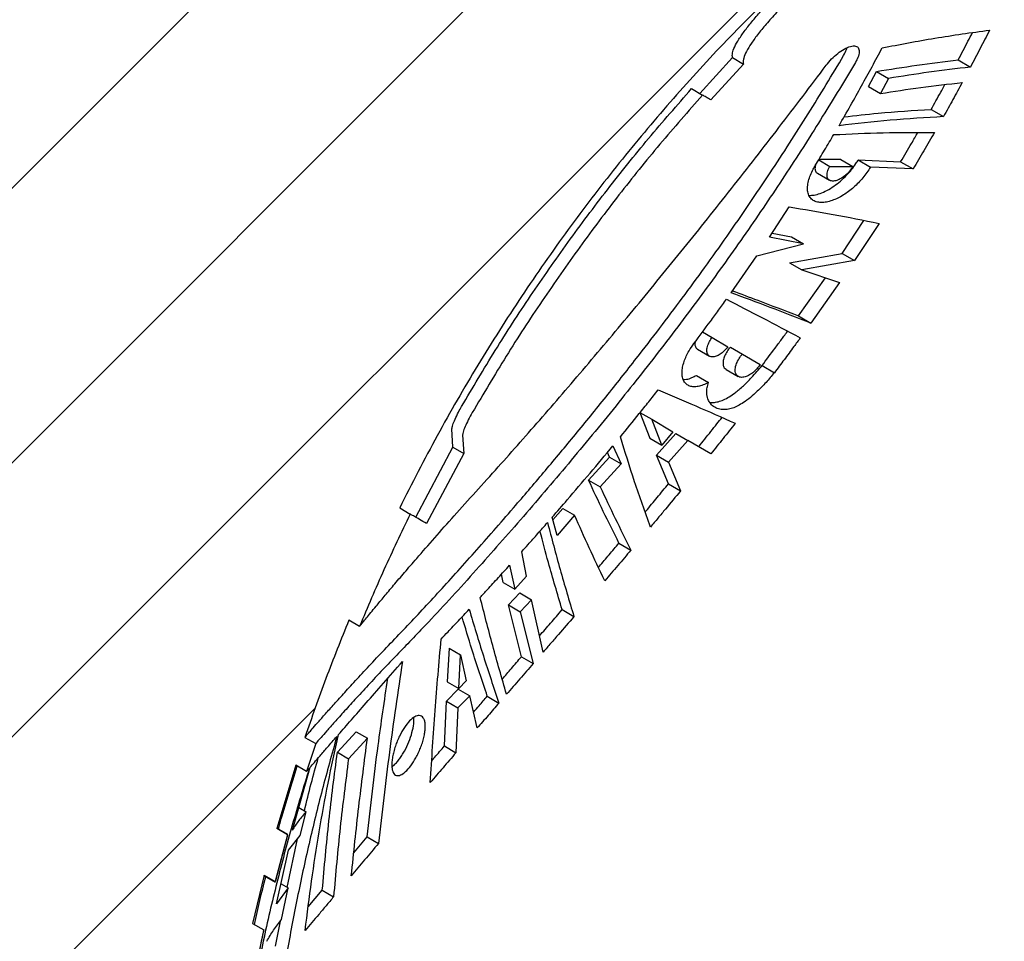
# Model space of a CAD drawing. Header units: millimetres. Extents: x 8 to 862, y 8 to 585.
# Tile 42 of 82: x 315 to 331, y 343 to 358. Entities that reach past the tile are written whole.
import ezdxf

# ---------------------------------------------------------------- set-up
doc = ezdxf.new("R2010")
doc.units = ezdxf.units.MM
doc.layers.add('DIMENSIONS', color=2, linetype='Continuous')
doc.layers.add('HATCH', color=3, linetype='Continuous')
doc.layers.add('OUTLINE', color=7, linetype='Continuous', lineweight=25)
doc.styles.add('SLDTEXTSTYLE0', font='TXT', dxfattribs={"width": 0.75})
doc.dimstyles.new('SLDDIMSTYLE8', dxfattribs={"dimtxt": 3.5, "dimasz": 2, "dimexe": 0, "dimexo": 0.0625, "dimgap": 0.875, "dimtad": 1, "dimdec": 4, "dimzin": 12, "dimdsep": 46, "dimtxsty": 'SLDTEXTSTYLE0', "dimsah": 1, "dimcen": 0.09, "dimazin": 3, "dimtfac": 1, "dimtofl": 0, "dimtmove": 0, "dimatfit": 3, "dimfxl": 0, "dimfrac": 2, "dimtolj": 1, "dimtzin": 12, "dimarcsym": 0})

# ---------------------------------------------------------------- blocks, each defined once
blk = doc.blocks.new('_D_12')
at = {"layer": 'DIMENSIONS'}
blk.add_arc((306.209, 346.101), 63.133, 77, 90, dxfattribs=at)
for points in [[(306.209, 409.234), (308.201, 408.702), (308.217, 409.702)], [(320.411, 407.616), (318.56, 408.524), (318.35, 407.546)]]:
    blk.add_solid(points, dxfattribs=at)
at = {"layer": 'DIMENSIONS', "insert": (310.37, 413.709), "char_height": 3.5, "attachment_point": 1, "rotation": 353.5, "style": 'SLDTEXTSTYLE0'}
blk.add_mtext('13°', dxfattribs=at)

msp = doc.modelspace()

# ---------------------------------------------------------------- hatches: boundary and pattern name
at = {"layer": 'HATCH'}
h = msp.add_hatch(dxfattribs=at)
h.set_pattern_fill('ANSI31', color=256, angle=3e-322, style=0)
edge = h.paths.add_edge_path(flags=0)
edge.add_line((321.66897, 350.22884), (321.49588, 350.33005))
edge.add_spline(control_points=[(321.49588, 350.33005), (323.03591, 353.45662), (325.1446, 356.35841), (327.64449, 358.78692)], knot_values=[0.00023208, 0.00023208, 0.00023208, 0.00023208, 0.01068785, 0.01068785, 0.01068785, 0.01068785], weights=[1, 1, 1, 1], degree=3, periodic=0)
edge.add_line((327.64449, 358.78692), (327.82371, 358.68212))
edge.add_spline(control_points=[(327.82371, 358.68212), (328.15611, 359.00383), (328.50068, 359.32258), (328.85887, 359.63868)], knot_values=[0, 0, 0, 0, 0.03783092, 0.03783092, 0.03783092, 0.03783092], weights=[1, 1, 1, 1], degree=3, periodic=0)
edge.add_line((328.85887, 359.63868), (328.67714, 359.74495))
edge.add_spline(control_points=[(328.67714, 359.74495), (329.01851, 360.04749), (329.36659, 360.34264), (329.72103, 360.62977)], knot_values=[0.00112405, 0.00112405, 0.00112405, 0.00112405, 0.00249233, 0.00249233, 0.00249233, 0.00249233], weights=[1, 1, 1, 1], degree=3, periodic=0)
edge.add_line((329.72103, 360.62977), (329.90565, 360.52182))
edge.add_spline(control_points=[(329.90565, 360.52182), (330.12408, 360.69787), (330.60308, 361.07328), (331.10878, 361.44563), (331.38731, 361.64337)], knot_values=[0, 0, 0, 0, 0.0213843, 0.04579064, 0.04579064, 0.04579064, 0.04579064], weights=[1, 1, 1, 1, 1], degree=3, periodic=0)
edge.add_line((331.38731, 361.64337), (315.27965, 370.94313))
edge.add_line((315.27965, 370.94313), (309.45884, 345.73044))
edge.add_line((309.45884, 345.73044), (309.45884, 341.07086))
edge.add_line((309.45884, 341.07086), (318.72126, 340.13174))
edge.add_spline(control_points=[(318.72126, 340.13174), (318.74051, 340.30467), (318.81317, 340.91016), (318.90425, 341.51544), (319.06388, 342.44001), (319.16134, 342.93221), (319.27113, 343.42268)], knot_values=[0, 0, 0, 0, 0.01484337, 0.05197671, 0.05197671, 0.09427405, 0.09427405, 0.09427405, 0.09427405], weights=[1, 1, 1, 1, 1, 1, 1], degree=3, periodic=0)
edge.add_line((319.27113, 343.42268), (319.08996, 343.52862))
edge.add_spline(control_points=[(319.08996, 343.52862), (319.14986, 343.79362), (319.21328, 344.05785), (319.2802, 344.32117)], knot_values=[0.00125171, 0.00125171, 0.00125171, 0.00125171, 0.00206673, 0.00206673, 0.00206673, 0.00206673], weights=[1, 1, 1, 1], degree=3, periodic=0)
edge.add_line((319.2802, 344.32117), (319.4599, 344.21609))
edge.add_spline(control_points=[(319.4599, 344.21609), (319.47762, 344.28636), (319.54276, 344.54088), (319.61122, 344.79465), (319.6625, 344.97792)], knot_values=[0, 0, 0, 0, 0.006089, 0.02207076, 0.02207076, 0.02207076, 0.02207076], weights=[1, 1, 1, 1, 1], degree=3, periodic=0)
edge.add_line((319.6625, 344.97792), (319.48406, 345.08226))
edge.add_spline(control_points=[(319.48406, 345.08226), (319.58178, 345.42925), (319.68562, 345.77458), (319.79548, 346.11792)], knot_values=[0.00285456, 0.00285456, 0.00285456, 0.00285456, 0.00393493, 0.00393493, 0.00393493, 0.00393493], weights=[1, 1, 1, 1], degree=3, periodic=0)
edge.add_line((319.79548, 346.11792), (319.9724, 346.01447))
edge.add_spline(control_points=[(319.9724, 346.01447), (319.99409, 346.0826), (320.04336, 346.2355), (320.09381, 346.38792), (320.12216, 346.47235)], knot_values=[0, 0, 0, 0, 0.0060109, 0.01350596, 0.01350596, 0.01350596, 0.01350596], weights=[1, 1, 1, 1, 1], degree=3, periodic=0)
edge.add_line((320.12216, 346.47235), (319.94584, 346.57545))
edge.add_spline(control_points=[(319.94584, 346.57545), (320.16409, 347.2224), (320.40399, 347.86244), (320.66488, 348.49341)], knot_values=[0.00011413, 0.00011413, 0.00011413, 0.00011413, 0.002162, 0.002162, 0.002162, 0.002162], weights=[1, 1, 1, 1], degree=3, periodic=0)
edge.add_line((320.66488, 348.49341), (320.83917, 348.39149))
edge.add_spline(control_points=[(320.83917, 348.39149), (321.09732, 349.01744), (321.37472, 349.63074), (321.66897, 350.22884)], knot_values=[0, 0, 0, 0, 0.05750888, 0.05750888, 0.05750888, 0.05750888], weights=[1, 1, 1, 1], degree=3, periodic=0)

# ---------------------------------------------------------------- linework, layer by layer
at = {"layer": 'OUTLINE'}
for p, q in [((326.40577, 357.11251), (326.93968, 357.69926)), ((327.12068, 357.59342), (326.58599, 357.00713)), ((326.93968, 357.69926), (327.12068, 357.59342)), ((330.63296, 357.66092), (330.83335, 357.54375)), ((329.16628, 357.22669), (329.29855, 357.47272)), ((329.29855, 357.47272), (329.49354, 357.3587)), ((329.49354, 357.3587), (329.36166, 357.11244)), ((326.27161, 357.19097), (326.44949, 357.08695)), ((329.16628, 357.22669), (329.36166, 357.11244)), ((330.19014, 356.85162), (330.39186, 356.73367)), ((328.35119, 356.02596), (328.53289, 355.91971)), ((328.71111, 356.03129), (328.35619, 356.03418)), ((328.71111, 356.03129), (328.90889, 355.91565)), ((328.99729, 356.02493), (329.6914, 355.99583)), ((328.99729, 356.02493), (329.19642, 355.90849)), ((329.6914, 355.99583), (329.89397, 355.87738)), ((328.53289, 355.91971), (328.90889, 355.91565)), ((329.89397, 355.87738), (329.19642, 355.90849)), ((328.33129, 355.80632), (328.5285, 355.69101)), ((327.54489, 354.75954), (327.87023, 355.25598)), ((328.73514, 354.49525), (329.08963, 355.03376)), ((329.33828, 354.98464), (328.93793, 354.37667)), ((328.10173, 354.64981), (327.54489, 354.75954)), ((327.58911, 354.82701), (327.90362, 354.76566)), ((327.90362, 354.76566), (328.10173, 354.64981)), ((327.34123, 354.45781), (328.10173, 354.64981)), ((326.91693, 353.84948), (327.34123, 354.45781)), ((327.87519, 354.34034), (328.73514, 354.49525)), ((328.93793, 354.37667), (328.07438, 354.22387)), ((328.73514, 354.49525), (328.93793, 354.37667)), ((327.87519, 354.34034), (328.07438, 354.22387)), ((328.07438, 354.22387), (328.6924, 354.01649)), ((328.02166, 353.47067), (328.46101, 354.09413)), ((328.6924, 354.01649), (328.22376, 353.35249)), ((328.02166, 353.47067), (328.22376, 353.35249)), ((326.45049, 353.20996), (326.60646, 353.11876)), ((326.60646, 353.11876), (326.8666, 352.96665)), ((326.36851, 352.92751), (326.56453, 352.81289)), ((326.90609, 352.9628), (327.10425, 352.84693)), ((327.10425, 352.84693), (327.3936, 352.67773)), ((327.42394, 352.65999), (327.62508, 352.54238)), ((326.35006, 352.49899), (326.54673, 352.38399)), ((326.8367, 352.59702), (327.0355, 352.48077)), ((325.42523, 351.89357), (325.58813, 351.4712)), ((325.42523, 351.89357), (325.61909, 351.78022)), ((325.78339, 351.35702), (325.61909, 351.78022)), ((325.61909, 351.78022), (325.96621, 351.57724)), ((322.3671, 351.32336), (322.35073, 351.62407)), ((322.52562, 351.52181), (322.54428, 351.21976)), ((325.58813, 351.4712), (325.78339, 351.35702)), ((325.69972, 351.19329), (326.01542, 351.54846)), ((325.96621, 351.57724), (325.78339, 351.35702)), ((326.01542, 351.54846), (326.21238, 351.43329)), ((321.75835, 350.17657), (322.3671, 351.32336)), ((322.3671, 351.32336), (322.54428, 351.21976)), ((324.98439, 351.3451), (325.12084, 351.04874)), ((326.21238, 351.43329), (325.8959, 351.07858)), ((326.58623, 351.21468), (326.21238, 351.43329)), ((322.54428, 351.21976), (321.93547, 350.073)), ((324.58513, 350.78621), (324.92782, 351.1616)), ((324.92782, 351.1616), (324.89353, 351.23649)), ((324.92782, 351.1616), (325.12084, 351.04874)), ((325.89477, 350.72526), (325.69972, 351.19329)), ((325.69972, 351.19329), (325.8959, 351.07858)), ((325.12084, 351.04874), (324.77733, 350.67383)), ((325.8959, 351.07858), (326.09246, 350.60966)), ((324.58513, 350.78621), (324.77733, 350.67383)), ((325.89477, 350.72526), (326.09246, 350.60966)), ((321.49588, 350.33005), (321.66897, 350.22884)), ((324.00373, 350.13228), (324.16607, 350.32113)), ((324.35725, 350.20934), (324.07284, 349.87965)), ((324.16607, 350.32113), (324.35725, 350.20934)), ((324.07284, 349.87965), (323.9913, 350.17773)), ((325.08371, 349.75329), (325.27926, 349.63894)), ((323.57095, 349.21263), (323.49213, 349.61285)), ((323.29297, 349.39112), (323.38005, 349.00021)), ((323.19109, 349.1107), (323.16124, 349.24573)), ((323.19109, 349.1107), (323.38005, 349.00021)), ((323.38005, 349.00021), (323.57095, 349.21263)), ((323.27692, 348.74245), (323.46127, 348.93852)), ((323.46127, 348.93852), (323.6514, 348.82735)), ((323.48896, 347.89426), (323.27692, 348.74245)), ((323.27692, 348.74245), (323.46657, 348.63156)), ((323.6514, 348.82735), (323.46657, 348.63156)), ((323.84414, 347.97139), (323.6514, 348.82735)), ((323.46657, 348.63156), (323.68014, 347.78247)), ((324.15427, 348.66497), (324.34726, 348.55212)), ((320.83917, 348.39149), (320.66488, 348.49341)), ((322.30547, 348.03464), (322.27469, 347.48291)), ((322.30547, 348.03464), (322.49243, 347.92531)), ((322.46203, 347.37336), (322.49243, 347.92531)), ((322.49243, 347.92531), (322.58544, 347.49971)), ((323.48896, 347.89426), (323.68014, 347.78247)), ((322.27469, 347.48291), (322.46203, 347.37336)), ((322.58544, 347.49971), (322.46203, 347.37336)), ((322.25928, 347.16898), (322.45291, 347.36562)), ((322.45291, 347.36562), (322.64092, 347.25568)), ((322.22848, 346.43413), (322.25928, 347.16898)), ((322.25928, 347.16898), (322.44682, 347.05932)), ((322.64092, 347.25568), (322.44682, 347.05932)), ((322.76565, 346.72851), (322.64092, 347.25568)), ((322.92976, 347.24767), (323.11945, 347.13675)), ((322.44682, 347.05932), (322.41643, 346.32423)), ((320.4772, 346.33261), (320.78475, 346.66657)), ((320.78475, 346.66657), (320.96831, 346.55923)), ((319.94584, 346.57545), (320.12217, 346.47235)), ((320.96831, 346.55923), (320.65912, 346.22624)), ((320.12217, 346.47235), (319.9724, 346.01447)), ((320.4772, 346.33261), (320.65912, 346.22624)), ((322.22848, 346.43413), (322.41643, 346.32423)), ((319.79548, 346.11792), (319.48406, 345.08226)), ((319.74061, 345.05711), (320.03181, 346.08623)), ((319.9724, 346.01447), (319.79548, 346.11792)), ((319.9724, 346.01447), (319.97431, 346.01946)), ((319.84538, 345.42739), (319.96666, 345.35648)), ((319.86945, 344.96846), (319.96666, 345.35648)), ((319.6625, 344.97792), (319.48406, 345.08226)), ((319.66651, 344.98709), (319.48789, 345.09154)), ((319.6625, 344.97792), (319.45991, 344.21609)), ((319.66267, 344.9748), (319.46324, 344.22442)), ((319.65296, 344.1202), (319.82626, 344.91398)), ((319.67801, 344.72693), (319.86945, 344.96846)), ((320.74593, 344.68787), (320.96378, 344.94709)), ((320.96378, 344.94709), (321.14926, 344.83863)), ((319.48114, 343.85191), (319.67801, 344.72693)), ((319.2802, 344.32117), (319.08996, 343.52862)), ((319.2774, 344.31129), (319.45736, 344.20606)), ((319.2802, 344.32117), (319.45991, 344.21609)), ((319.46324, 344.22442), (319.46246, 344.2219)), ((319.66923, 344.11068), (319.48114, 343.85191)), ((319.55446, 344.1778), (319.66923, 344.11068)), ((319.56515, 343.59381), (319.66923, 344.11068)), ((319.9996, 343.79959), (320.23021, 344.07306)), ((320.23021, 344.07306), (320.41499, 343.96501)), ((319.08996, 343.52862), (319.27113, 343.42268)), ((319.27022, 343.41692), (319.27113, 343.42268)), ((319.46576, 343.15905), (319.54439, 343.56664)), ((319.0283, 342.21713), (319.27114, 343.41638)), ((319.27114, 343.41638), (319.27022, 343.41692))]:
    msp.add_line(p, q, dxfattribs=at)
for points, knots in [([(327.64449, 358.78691), (327.33894, 358.48269), (326.72757, 357.87399), (325.86037, 356.91266), (325.03145, 355.9185), (324.23826, 354.87969), (323.48254, 353.79746), (322.76838, 352.67172), (322.09973, 351.51802), (321.6971, 350.72592), (321.49588, 350.33005)], [0, 0, 0, 0, 0.12310183, 0.24631318, 0.36952542, 0.4926284, 0.6194116, 0.74631414, 0.87321675, 1, 1, 1, 1]), ([(326.93968, 357.69926), (326.93761, 357.72284), (326.93348, 357.76999), (326.97122, 357.87299), (327.04135, 357.99791), (327.1428, 358.14299), (327.27194, 358.30451), (327.41188, 358.46463), (327.55318, 358.61738), (327.64545, 358.71204), (327.69158, 358.75938)], [0, 0, 0, 0, 0.13275049, 0.26548048, 0.39826881, 0.53107294, 0.6635307, 0.79602038, 0.89800627, 1, 1, 1, 1]), ([(327.87144, 358.65421), (327.8077, 358.58871), (327.68024, 358.45773), (327.50954, 358.26821), (327.36219, 358.09059), (327.24567, 357.9317), (327.16463, 357.79618), (327.12583, 357.70079), (327.11393, 357.63497), (327.11843, 357.60727), (327.12068, 357.59342)], [0, 0, 0, 0, 0.14137048, 0.28270235, 0.42438792, 0.56603539, 0.7018653, 0.83769221, 0.91884444, 1, 1, 1, 1]), ([(329.38929, 357.85809), (329.67478, 357.91355), (330.24601, 358.02452), (330.8465, 358.10761), (331.14689, 358.14917)], [0, 0, 0, 0, 0.49976782, 1, 1, 1, 1]), ([(330.63296, 357.66092), (330.65992, 357.71185), (330.71384, 357.81372), (330.79201, 357.96296), (330.84218, 358.06056), (330.86649, 358.10787)], [0, 0, 0, 0, 0.34005299, 0.68009328, 1, 1, 1, 1]), ([(331.14689, 358.14917), (331.12129, 358.09891), (331.0701, 357.99839), (330.96639, 357.79696), (330.88648, 357.64488), (330.83335, 357.54375)], [0, 0, 0, 0, 0.25094687, 0.50189024, 1, 1, 1, 1]), ([(328.47389, 357.57347), (328.5027, 357.60868), (328.56025, 357.67902), (328.66418, 357.77086), (328.77105, 357.84366), (328.87446, 357.88865), (328.94527, 357.89386), (328.98551, 357.87535), (329.00561, 357.85064), (329.01459, 357.81574), (329.01216, 357.76088), (328.99076, 357.69327), (328.9604, 357.63874), (328.9506, 357.62114)], [0, 0, 0, 0, 0.10615498, 0.21204969, 0.32478274, 0.44789793, 0.57850699, 0.64441006, 0.71028136, 0.77245403, 0.8345906, 0.94658025, 1, 1, 1, 1]), ([(328.68331, 356.5853), (328.74656, 356.69496), (328.87307, 356.91428), (329.05287, 357.23608), (329.22575, 357.55169), (329.33475, 357.7559), (329.38929, 357.85809)], [0, 0, 0, 0, 0.25297897, 0.50596132, 0.75278009, 1, 1, 1, 1]), ([(328.75892, 357.73321), (328.77808, 357.76741), (328.80357, 357.81291), (328.8094, 357.8475), (328.81085, 357.8561)], [0, 0, 0, 0, 0.75154506, 1, 1, 1, 1]), ([(319.94584, 346.57545), (319.94746, 346.57733), (319.95068, 346.5811), (319.97679, 346.61146), (320.01876, 346.66014), (320.08293, 346.73412), (320.17346, 346.83778), (320.2959, 346.97654), (320.44377, 347.14214), (320.61972, 347.33665), (320.82307, 347.55804), (321.05475, 347.80691), (321.31082, 348.07606), (321.58386, 348.36048), (321.86505, 348.65898), (322.1513, 348.96953), (322.4487, 349.29765), (322.7564, 349.64232), (323.0733, 350.00255), (323.44729, 350.43372), (323.87983, 350.94115), (324.37353, 351.53333), (324.87216, 352.14621), (325.33221, 352.72732), (325.74813, 353.26699), (326.11982, 353.76127), (326.48867, 354.26475), (326.85294, 354.7764), (327.21126, 355.29456), (327.55202, 355.80227), (327.87476, 356.29766), (328.18083, 356.78098), (328.47716, 357.26162), (328.665, 357.57602), (328.75892, 357.73321)], [0, 0, 0, 0, 0.02121395, 0.04242806, 0.06401917, 0.08561067, 0.11246334, 0.13931747, 0.16683601, 0.19435645, 0.22355123, 0.25274841, 0.28255966, 0.312374, 0.34090773, 0.36946729, 0.39800527, 0.42735831, 0.45673354, 0.48608962, 0.52965696, 0.57322654, 0.61771958, 0.66221364, 0.69607847, 0.72996795, 0.76383246, 0.79865117, 0.83349773, 0.86831496, 0.90101768, 0.93372012, 0.96686078, 1, 1, 1, 1]), ([(328.9506, 357.62114), (328.86403, 357.47578), (328.69082, 357.18496), (328.41734, 356.73911), (328.13172, 356.28469), (327.83289, 355.82263), (327.52175, 355.35461), (327.19993, 354.88375), (326.86802, 354.41156), (326.52699, 353.93924), (326.17671, 353.46652), (325.81807, 352.99463), (325.45238, 352.52465), (325.07716, 352.05292), (324.69368, 351.5809), (324.30366, 351.11029), (323.91152, 350.64577), (323.51929, 350.18917), (323.12913, 349.74278), (322.73827, 349.30328), (322.35001, 348.87488), (322.00825, 348.50579), (321.71781, 348.20066), (321.47649, 347.95082), (321.23653, 347.70077), (321.00485, 347.45418), (320.78432, 347.21593), (320.59069, 347.00308), (320.42783, 346.8213), (320.29887, 346.67539), (320.20259, 346.56524), (320.1413, 346.49457), (320.12297, 346.47329), (320.12226, 346.47246), (320.12217, 346.47235)], [0, 0, 0, 0, 0.03063278, 0.06128994, 0.09192539, 0.12338415, 0.15486616, 0.18632687, 0.2182717, 0.2502383, 0.28218401, 0.31491872, 0.34767554, 0.38041017, 0.41494533, 0.44950683, 0.48403986, 0.51967826, 0.55534932, 0.59098188, 0.62913805, 0.66729078, 0.69337627, 0.71948135, 0.74556113, 0.77624046, 0.80691683, 0.83842793, 0.86993581, 0.90065993, 0.93138163, 0.9632358, 0.99508882, 1, 1, 1, 1]), ([(329.29855, 357.47272), (329.5167, 357.50811), (329.95314, 357.5789), (330.40631, 357.63358), (330.63296, 357.66092)], [0, 0, 0, 0, 0.49986156, 1, 1, 1, 1]), ([(320.83917, 348.39149), (320.84024, 348.3928), (320.84237, 348.39544), (320.86108, 348.41848), (320.89498, 348.46015), (320.94897, 348.52626), (321.02012, 348.61291), (321.11569, 348.72855), (321.23928, 348.87689), (321.39541, 349.06234), (321.57334, 349.27128), (321.7951, 349.52871), (322.06481, 349.83729), (322.38847, 350.2027), (322.73777, 350.58965), (323.10077, 350.99054), (323.4664, 351.4016), (323.83245, 351.81928), (324.20673, 352.25205), (324.58805, 352.69839), (324.97517, 353.15712), (325.3644, 353.624), (325.75457, 354.09791), (326.14469, 354.57778), (326.53566, 355.06478), (326.92643, 355.55796), (327.31617, 356.05614), (327.7046, 356.559), (328.09157, 357.06601), (328.34633, 357.40415), (328.47389, 357.57347)], [0, 0, 0, 0, 0.01779664, 0.03567171, 0.05824162, 0.08081294, 0.10397127, 0.12713158, 0.15651076, 0.18589531, 0.21611527, 0.24633993, 0.28752787, 0.32872674, 0.37104678, 0.41337479, 0.45371333, 0.49408976, 0.53443757, 0.57590039, 0.61739215, 0.65885927, 0.70063077, 0.74242693, 0.78419944, 0.82686465, 0.86955443, 0.91221805, 0.95604732, 1, 1, 1, 1]), ([(330.83335, 357.54375), (330.60589, 357.51699), (330.15085, 357.46346), (329.71268, 357.39362), (329.49354, 357.3587)], [0, 0, 0, 0, 0.49985655, 1, 1, 1, 1]), ([(329.36166, 357.11244), (329.58029, 357.14637), (330.01766, 357.21426), (330.47178, 357.26593), (330.69891, 357.29177)], [0, 0, 0, 0, 0.49985879, 1, 1, 1, 1]), ([(330.69891, 357.29177), (330.67379, 357.24527), (330.62355, 357.15229), (330.52189, 356.96642), (330.4438, 356.82664), (330.39186, 356.73367)], [0, 0, 0, 0, 0.25087294, 0.50174002, 1, 1, 1, 1]), ([(322.50993, 351.99191), (322.69061, 352.29776), (323.05202, 352.90956), (323.63332, 353.80313), (324.24443, 354.68103), (324.88881, 355.53952), (325.56258, 356.38014), (326.03529, 356.92072), (326.27161, 357.19097)], [0, 0, 0, 0, 0.16577161, 0.33159192, 0.4973634, 0.66489172, 0.83246907, 1, 1, 1, 1]), ([(330.19014, 356.85162), (330.21643, 356.89841), (330.26901, 356.99199), (330.34432, 357.12743), (330.39242, 357.21576), (330.4152, 357.25759)], [0, 0, 0, 0, 0.3448608, 0.68971062, 1, 1, 1, 1]), ([(326.44949, 357.08695), (326.2153, 356.81982), (325.74684, 356.28547), (325.07888, 355.45461), (324.43529, 354.60014), (323.82069, 353.71996), (323.23231, 352.81736), (322.86689, 352.19909), (322.68421, 351.89)], [0, 0, 0, 0, 0.16576903, 0.33158498, 0.49735131, 0.66488418, 0.83246727, 1, 1, 1, 1]), ([(326.58599, 357.00713), (326.55968, 357.02252), (326.50704, 357.05331), (326.46868, 357.07573), (326.44949, 357.08695)], [0, 0, 0, 0, 0.49962827, 1, 1, 1, 1]), ([(328.76571, 356.72891), (328.95042, 356.75029), (329.41171, 356.8037), (329.89836, 356.83366), (330.19014, 356.85162)], [0, 0, 0, 0, 0.40041494, 1, 1, 1, 1]), ([(330.39186, 356.73367), (330.0996, 356.71605), (329.51477, 356.68079), (328.96056, 356.61714), (328.68331, 356.5853)], [0, 0, 0, 0, 0.49973209, 1, 1, 1, 1]), ([(328.59742, 356.43831), (328.86385, 356.45145), (329.39701, 356.47773), (329.96216, 356.47582), (330.2449, 356.47487)], [0, 0, 0, 0, 0.49971933, 1, 1, 1, 1]), ([(329.6914, 355.99583), (329.72139, 356.04582), (329.78137, 356.14581), (329.87579, 356.30512), (329.93901, 356.41425), (329.97335, 356.47351)], [0, 0, 0, 0, 0.31365618, 0.62729859, 1, 1, 1, 1]), ([(330.2449, 356.47487), (330.21618, 356.42499), (330.15875, 356.32523), (330.04253, 356.12611), (329.95332, 355.97674), (329.89397, 355.87738)], [0, 0, 0, 0, 0.25083593, 0.50167316, 1, 1, 1, 1]), ([(328.2944, 355.93254), (328.32025, 355.97498), (328.37195, 356.05988), (328.4736, 356.22871), (328.54796, 356.35458), (328.59742, 356.43831)], [0, 0, 0, 0, 0.250837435, 0.501664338, 1, 1, 1, 1]), ([(328.19393, 355.44375), (328.22042, 355.4445), (328.2763, 355.44609), (328.37526, 355.47398), (328.48481, 355.52241), (328.59671, 355.5903), (328.70597, 355.67476), (328.80421, 355.76737), (328.89027, 355.86608), (328.95333, 355.95183), (328.9855, 356.00533), (328.99729, 356.02493)], [0, 0, 0, 0, 0.11478198, 0.24211611, 0.37113627, 0.50006134, 0.6186298, 0.73708124, 0.8390927, 0.94105714, 1, 1, 1, 1]), ([(329.19642, 355.90849), (329.17805, 355.87852), (329.1413, 355.81857), (329.07447, 355.73165), (329.00151, 355.65025), (328.92269, 355.57483), (328.84, 355.50741), (328.75196, 355.44679), (328.66178, 355.3965), (328.56798, 355.35671), (328.47658, 355.33202), (328.38814, 355.32409), (328.3095, 355.33619), (328.24391, 355.36942), (328.19652, 355.42396), (328.16999, 355.49616), (328.16543, 355.58354), (328.1802, 355.67714), (328.21288, 355.77549), (328.25198, 355.86042), (328.28294, 355.91306), (328.2944, 355.93254)], [0, 0, 0, 0, 0.04492009, 0.0898514, 0.13465919, 0.17948649, 0.22649347, 0.27351995, 0.32635234, 0.37920608, 0.4386899, 0.49818361, 0.56245799, 0.62671521, 0.69071278, 0.75466039, 0.81263248, 0.87055401, 0.92059479, 0.97061835, 1, 1, 1, 1]), ([(328.29909, 355.94025), (328.29536, 355.92515), (328.28583, 355.88659), (328.29773, 355.84111), (328.3134, 355.8106), (328.3311, 355.8067), (328.33146, 355.80662)], [0, 0, 0, 0, 0.23115937, 0.59036678, 0.99156324, 1, 1, 1, 1]), ([(328.90889, 355.91565), (328.89236, 355.89078), (328.85933, 355.84109), (328.79316, 355.77516), (328.72073, 355.72157), (328.64373, 355.68498), (328.5699, 355.67305), (328.51176, 355.69356), (328.48273, 355.74753), (328.48858, 355.82432), (328.51377, 355.88598), (328.53104, 355.91643), (328.53289, 355.91971)], [0, 0, 0, 0, 0.09199202, 0.18379948, 0.28036088, 0.38866244, 0.5100385, 0.64050764, 0.76985384, 0.88678612, 0.98783003, 1, 1, 1, 1]), ([(327.87023, 355.25598), (328.10637, 355.21711), (328.57893, 355.13934), (329.08507, 355.03622), (329.33828, 354.98464)], [0, 0, 0, 0, 0.49971023, 1, 1, 1, 1]), ([(326.31045, 353.02174), (326.40014, 353.14167), (326.53474, 353.32167), (326.7116, 353.56366), (326.79917, 353.68524), (326.84297, 353.74604)], [0, 0, 0, 0, 0.49956951, 0.74973019, 1, 1, 1, 1]), ([(326.84297, 353.74604), (327.03593, 353.64549), (327.42204, 353.4443), (327.84052, 353.22356), (328.04986, 353.11313)], [0, 0, 0, 0, 0.49976075, 1, 1, 1, 1]), ([(328.22376, 353.35249), (327.99796, 353.44061), (327.54614, 353.61694), (327.12674, 353.77194), (326.91693, 353.84948)], [0, 0, 0, 0, 0.49975239, 1, 1, 1, 1]), ([(326.93989, 353.8824), (327.07698, 353.83178), (327.42329, 353.70393), (327.79631, 353.55852), (328.02166, 353.47067)], [0, 0, 0, 0, 0.39586338, 1, 1, 1, 1]), ([(326.8666, 352.96665), (326.84685, 352.94288), (326.80742, 352.89541), (326.73896, 352.84229), (326.66942, 352.80697), (326.60245, 352.7959), (326.54833, 352.81585), (326.51884, 352.86866), (326.52066, 352.94571), (326.54983, 353.03006), (326.58396, 353.08806), (326.60393, 353.11531), (326.60646, 353.11876)], [0, 0, 0, 0, 0.09670092, 0.19310292, 0.29718518, 0.41387813, 0.54066878, 0.66938397, 0.7890453, 0.89369689, 0.98650875, 1, 1, 1, 1]), ([(327.42394, 352.65999), (327.49517, 352.75482), (327.60204, 352.89709), (327.74301, 353.08773), (327.81301, 353.18335), (327.84802, 353.23116)], [0, 0, 0, 0, 0.49985499, 0.74990828, 1, 1, 1, 1]), ([(328.04986, 353.11313), (328.01483, 353.06539), (327.92722, 352.946), (327.7858, 352.7556), (327.67866, 352.61346), (327.62508, 352.54238)], [0, 0, 0, 0, 0.24991534, 0.62490021, 1, 1, 1, 1]), ([(326.54673, 352.38399), (326.51749, 352.36899), (326.45898, 352.33898), (326.37799, 352.31607), (326.30469, 352.30969), (326.23973, 352.32092), (326.18559, 352.3507), (326.14476, 352.3989), (326.12022, 352.46451), (326.11283, 352.54267), (326.12264, 352.63092), (326.14639, 352.72113), (326.18307, 352.81235), (326.23449, 352.91341), (326.28245, 352.9818), (326.31045, 353.02174)], [0, 0, 0, 0, 0.07848715, 0.15700967, 0.23531791, 0.31363004, 0.39606798, 0.47847639, 0.55895482, 0.63937084, 0.71188471, 0.78434404, 0.84772724, 0.91109389, 1, 1, 1, 1]), ([(326.32945, 353.04727), (326.32795, 353.0399), (326.32162, 353.00868), (326.33285, 352.96746), (326.3487, 352.93416), (326.36741, 352.92954), (326.36941, 352.92905)], [0, 0, 0, 0, 0.1207816, 0.51172849, 0.94774454, 1, 1, 1, 1]), ([(326.90609, 352.9628), (326.88698, 352.93951), (326.84874, 352.8929), (326.80844, 352.81467), (326.78614, 352.74003), (326.7846, 352.67365), (326.80097, 352.6227), (326.82708, 352.60713), (326.8386, 352.60026)], [0, 0, 0, 0, 0.16346953, 0.32710325, 0.48883888, 0.65979259, 0.8499548, 1, 1, 1, 1]), ([(327.3936, 352.67773), (327.37569, 352.65224), (327.33992, 352.60131), (327.27169, 352.53857), (327.19854, 352.49113), (327.12231, 352.46435), (327.05153, 352.4663), (326.99932, 352.50377), (326.97845, 352.57449), (326.99236, 352.66378), (327.03208, 352.75213), (327.07372, 352.81219), (327.0988, 352.84073), (327.10425, 352.84693)], [0, 0, 0, 0, 0.08308971, 0.16597581, 0.25407962, 0.35388289, 0.46601938, 0.58589441, 0.70321646, 0.80763321, 0.89701356, 0.97760975, 1, 1, 1, 1]), ([(326.56681, 352.05908), (326.58584, 352.05681), (326.62829, 352.05177), (326.70553, 352.06589), (326.79361, 352.09655), (326.88702, 352.1474), (326.99663, 352.22286), (327.1203, 352.32768), (327.27044, 352.47613), (327.36787, 352.59283), (327.42394, 352.65999)], [0, 0, 0, 0, 0.0834525, 0.18611542, 0.28865118, 0.39125001, 0.49396753, 0.64455641, 0.79542092, 1, 1, 1, 1]), ([(326.13708, 352.4294), (326.15381, 352.43041), (326.19598, 352.43297), (326.26835, 352.45647), (326.32467, 352.48578), (326.35006, 352.49899)], [0, 0, 0, 0, 0.26538041, 0.66880476, 1, 1, 1, 1]), ([(327.62508, 352.54238), (327.58056, 352.48872), (327.49157, 352.38144), (327.35903, 352.24681), (327.2346, 352.13642), (327.12688, 352.05594), (327.02702, 351.99683), (326.93722, 351.95836), (326.85407, 351.93935), (326.769, 351.93615), (326.68617, 351.95384), (326.61115, 351.99766), (326.55451, 352.06516), (326.5255, 352.14442), (326.51871, 352.22491), (326.5236, 352.29863), (326.53883, 352.35483), (326.54673, 352.38399)], [0, 0, 0, 0, 0.0916899, 0.1833207, 0.25277903, 0.32213661, 0.37913739, 0.43608267, 0.49295559, 0.54989447, 0.62809841, 0.70632979, 0.78517005, 0.86382687, 0.90808459, 0.9522904, 1, 1, 1, 1]), ([(325.10621, 351.49287), (325.20944, 351.61924), (325.36436, 351.8089), (325.56997, 352.06567), (325.67239, 352.19522), (325.72361, 352.26001)], [0, 0, 0, 0, 0.49948737, 0.74968222, 1, 1, 1, 1]), ([(325.72361, 352.26001), (325.9261, 352.17436), (326.33127, 352.00298), (326.76785, 351.81168), (326.98623, 351.71598)], [0, 0, 0, 0, 0.4997804, 1, 1, 1, 1]), ([(322.35073, 351.62407), (322.35365, 351.64318), (322.35951, 351.6814), (322.39923, 351.78022), (322.45158, 351.88817), (322.49227, 351.9605), (322.50993, 351.99191)], [0, 0, 0, 0, 0.26646256, 0.53301243, 0.79724983, 1, 1, 1, 1]), ([(322.68421, 351.89), (322.6616, 351.84948), (322.61637, 351.76844), (322.56424, 351.65657), (322.53185, 351.57006), (322.52756, 351.53687), (322.52562, 351.52181)], [0, 0, 0, 0, 0.26047185, 0.52089616, 0.78266069, 1, 1, 1, 1]), ([(326.38732, 351.331), (326.45407, 351.41429), (326.5542, 351.53923), (326.68123, 351.69939), (326.74163, 351.77605), (326.76893, 351.81068)], [0, 0, 0, 0, 0.52287098, 0.78441087, 1, 1, 1, 1]), ([(326.98623, 351.71598), (326.91984, 351.63211), (326.82024, 351.50629), (326.68669, 351.33944), (326.61972, 351.25627), (326.58623, 351.21468)], [0, 0, 0, 0, 0.4998913, 0.74993202, 1, 1, 1, 1]), ([(325.59722, 350.01529), (325.50947, 350.26372), (325.33392, 350.76065), (325.18213, 351.24877), (325.10621, 351.49287)], [0, 0, 0, 0, 0.49991431, 1, 1, 1, 1]), ([(323.9913, 350.17773), (324.0733, 350.27199), (324.27866, 350.50806), (324.61027, 350.89598), (324.85956, 351.19524), (324.98439, 351.3451)], [0, 0, 0, 0, 0.24918765, 0.624040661, 1, 1, 1, 1]), ([(325.08371, 349.75329), (324.99704, 349.92688), (324.82366, 350.27409), (324.66464, 350.61549), (324.58513, 350.78621)], [0, 0, 0, 0, 0.49994591, 1, 1, 1, 1]), ([(324.77733, 350.67383), (324.85739, 350.50282), (325.01753, 350.16075), (325.19201, 349.81289), (325.27926, 349.63894)], [0, 0, 0, 0, 0.49994141, 1, 1, 1, 1]), ([(325.51156, 350.26265), (325.51583, 350.26777), (325.5819, 350.34683), (325.70974, 350.50075), (325.83308, 350.65042), (325.89477, 350.72526)], [0, 0, 0, 0, 0.03341114, 0.51662227, 1, 1, 1, 1]), ([(326.09246, 350.60966), (326.01004, 350.51008), (325.88639, 350.36067), (325.7212, 350.16295), (325.63855, 350.06451), (325.59722, 350.01529)], [0, 0, 0, 0, 0.49983897, 0.74990055, 1, 1, 1, 1]), ([(321.66897, 350.22884), (321.52317, 349.9262), (321.2314, 349.3206), (320.96996, 348.70131), (320.83917, 348.39149)], [0, 0, 0, 0, 0.49972816, 1, 1, 1, 1]), ([(321.93547, 350.073), (321.8947, 350.09684), (321.81316, 350.14452), (321.73177, 350.19212), (321.67871, 350.22314), (321.67222, 350.22694), (321.66897, 350.22884)], [0, 0, 0, 0, 0.24850684, 0.49701135, 0.74850582, 1, 1, 1, 1]), ([(324.85098, 349.13705), (324.76509, 349.3172), (324.59328, 349.67754), (324.43593, 350.03206), (324.35725, 350.20934)], [0, 0, 0, 0, 0.49994801, 1, 1, 1, 1]), ([(323.49213, 349.61285), (323.52702, 349.65194), (323.61429, 349.74969), (323.75485, 349.90822), (323.86098, 350.02903), (323.91407, 350.08945)], [0, 0, 0, 0, 0.249838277, 0.624807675, 1, 1, 1, 1]), ([(323.91407, 350.08945), (323.98103, 349.83519), (324.11499, 349.32661), (324.26983, 348.8103), (324.34726, 348.55212)], [0, 0, 0, 0, 0.49992977, 1, 1, 1, 1]), ([(324.15427, 348.66497), (324.07705, 348.9229), (323.94791, 349.35429), (323.8363, 349.7792), (323.79142, 349.95006)], [0, 0, 0, 0, 0.59789215, 1, 1, 1, 1]), ([(324.74729, 349.35703), (324.75257, 349.36322), (324.81114, 349.43188), (324.92326, 349.56375), (325.03023, 349.6901), (325.08371, 349.75329)], [0, 0, 0, 0, 0.04725281, 0.52356325, 1, 1, 1, 1]), ([(325.27926, 349.63894), (325.20778, 349.55487), (325.10055, 349.42874), (324.95784, 349.26176), (324.8866, 349.17862), (324.85098, 349.13705)], [0, 0, 0, 0, 0.49988118, 0.74992668, 1, 1, 1, 1]), ([(322.81271, 348.86468), (322.85216, 348.90751), (322.95083, 349.01465), (323.11069, 349.18959), (323.23219, 349.32392), (323.29297, 349.39112)], [0, 0, 0, 0, 0.249756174, 0.624714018, 1, 1, 1, 1]), ([(323.24407, 347.28034), (323.16696, 347.54634), (323.01272, 348.07842), (322.87939, 348.60257), (322.81271, 348.86468)], [0, 0, 0, 0, 0.499942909, 1, 1, 1, 1]), ([(322.17426, 348.18377), (322.21169, 348.22306), (322.3053, 348.32136), (322.45777, 348.48295), (322.57441, 348.60794), (322.63276, 348.67047)], [0, 0, 0, 0, 0.24972835, 0.62467833, 1, 1, 1, 1]), ([(322.63276, 348.67047), (322.70838, 348.41704), (322.85964, 347.9101), (323.03284, 347.39456), (323.11945, 347.13675)], [0, 0, 0, 0, 0.49993084, 1, 1, 1, 1]), ([(323.78451, 348.2362), (323.84461, 348.3058), (323.9673, 348.44789), (324.09111, 348.59163), (324.15427, 348.66497)], [0, 0, 0, 0, 0.489834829, 1, 1, 1, 1]), ([(320.66488, 348.49341), (320.53712, 348.17692), (320.28145, 347.54359), (320.05775, 346.89828), (319.94584, 346.57545)], [0, 0, 0, 0, 0.49972152, 1, 1, 1, 1]), ([(322.92976, 347.24767), (322.84333, 347.50526), (322.6969, 347.9416), (322.56912, 348.37063), (322.51676, 348.5464)], [0, 0, 0, 0, 0.59032252, 1, 1, 1, 1]), ([(324.34726, 348.55212), (324.26294, 348.45464), (324.13643, 348.3084), (323.96904, 348.11533), (323.88577, 348.01937), (323.84414, 347.97139)], [0, 0, 0, 0, 0.49981271, 0.74988168, 1, 1, 1, 1]), ([(321.99711, 345.83625), (322.02161, 346.22898), (322.07061, 347.01451), (322.13971, 347.79399), (322.17426, 348.18377)], [0, 0, 0, 0, 0.49995763, 1, 1, 1, 1]), ([(320.4944, 346.61963), (320.56248, 346.69749), (320.69863, 346.85319), (320.94685, 347.13672), (321.22593, 347.45294), (321.43591, 347.6952), (321.5409, 347.81633)], [0, 0, 0, 0, 0.24518417, 0.49037158, 0.7451811, 1, 1, 1, 1]), ([(321.5409, 347.81633), (321.46721, 347.32256), (321.31981, 346.33483), (321.20612, 345.33743), (321.14926, 344.83863)], [0, 0, 0, 0, 0.499901, 1, 1, 1, 1]), ([(323.17334, 347.52936), (323.2237, 347.58759), (323.32828, 347.70848), (323.4341, 347.83083), (323.48896, 347.89426)], [0, 0, 0, 0, 0.48161292, 1, 1, 1, 1]), ([(323.68014, 347.78247), (323.60692, 347.69816), (323.49707, 347.57168), (323.35209, 347.40475), (323.28008, 347.32181), (323.24407, 347.28034)], [0, 0, 0, 0, 0.49983905, 0.74989873, 1, 1, 1, 1]), ([(320.96378, 344.94709), (321.02037, 345.44571), (321.11896, 346.3144), (321.24708, 347.17461), (321.30166, 347.54106)], [0, 0, 0, 0, 0.57399428, 1, 1, 1, 1]), ([(322.70452, 346.98688), (322.7351, 347.02231), (322.80966, 347.1087), (322.8852, 347.19611), (322.92976, 347.24767)], [0, 0, 0, 0, 0.41011529, 1, 1, 1, 1]), ([(323.11945, 347.13675), (323.06, 347.06821), (322.97082, 346.9654), (322.85323, 346.82968), (322.79484, 346.76223), (322.76565, 346.72851)], [0, 0, 0, 0, 0.49987975, 0.74992513, 1, 1, 1, 1]), ([(321.85334, 346.92148), (321.86322, 346.91373), (321.88298, 346.89824), (321.90268, 346.85616), (321.91405, 346.80135), (321.91624, 346.73446), (321.90888, 346.65735), (321.89271, 346.5741), (321.86812, 346.4871), (321.83741, 346.40152), (321.80119, 346.31852), (321.74956, 346.2174), (321.67794, 346.10556), (321.5903, 346.00675), (321.50754, 345.95006), (321.44892, 345.94411), (321.41184, 345.96636), (321.3894, 345.99767), (321.37431, 346.04331), (321.36709, 346.10248), (321.36866, 346.17359), (321.37885, 346.25353), (321.39764, 346.33983), (321.42349, 346.42739), (321.45585, 346.51428), (321.5036, 346.62135), (321.57223, 346.74147), (321.65951, 346.85097), (321.74457, 346.91892), (321.81046, 346.93881), (321.84169, 346.92619), (321.85334, 346.92148)], [0, 0, 0, 0, 0.02993867, 0.05987904, 0.08983076, 0.11977693, 0.14934231, 0.1788944, 0.20672436, 0.23454278, 0.26033855, 0.28613053, 0.33491785, 0.38329489, 0.43322876, 0.48605721, 0.51422623, 0.54239912, 0.57186738, 0.6013336, 0.63107673, 0.66081088, 0.68947767, 0.71813322, 0.74481046, 0.77148008, 0.82096989, 0.86885582, 0.91761481, 0.96924621, 1, 1, 1, 1]), ([(321.36985, 346.09361), (321.37065, 346.09407), (321.38551, 346.10273), (321.41819, 346.13348), (321.4648, 346.18375), (321.51142, 346.24599), (321.56858, 346.33518), (321.63302, 346.46108), (321.69149, 346.61831), (321.72506, 346.76804), (321.7329, 346.86109), (321.72722, 346.89708), (321.72695, 346.8988)], [0, 0, 0, 0, 0.00493912, 0.09170092, 0.18133799, 0.26239896, 0.34603573, 0.5026766, 0.65846726, 0.81981292, 0.99136923, 1, 1, 1, 1]), ([(320.46777, 346.58912), (320.38636, 346.29837), (320.22355, 345.71687), (320.00997, 344.83481), (319.81615, 343.94679), (319.70509, 343.34998), (319.64956, 343.05158)], [0, 0, 0, 0, 0.24968212, 0.49936687, 0.74968151, 1, 1, 1, 1]), ([(319.94921, 343.41532), (319.98327, 343.68509), (320.0514, 344.22461), (320.17652, 345.02875), (320.32, 345.82854), (320.43627, 346.35594), (320.4944, 346.61963)], [0, 0, 0, 0, 0.24975052, 0.49949503, 0.74975079, 1, 1, 1, 1]), ([(320.03181, 346.08623), (320.05279, 346.1106), (320.09475, 346.15935), (320.19194, 346.27184), (320.31271, 346.41117), (320.41609, 346.5298), (320.46777, 346.58912)], [0, 0, 0, 0, 0.2465966, 0.49319402, 0.74659666, 1, 1, 1, 1]), ([(320.70495, 344.31033), (320.74416, 344.6864), (320.8226, 345.4386), (320.91974, 346.18566), (320.96831, 346.55923)], [0, 0, 0, 0, 0.49995306, 1, 1, 1, 1]), ([(320.23021, 344.07306), (320.26379, 344.45166), (320.33096, 345.20901), (320.42845, 345.95803), (320.4772, 346.33261)], [0, 0, 0, 0, 0.49990031, 1, 1, 1, 1]), ([(322.41643, 346.32423), (322.34556, 346.24194), (322.23922, 346.11847), (322.10015, 345.9565), (322.03146, 345.87634), (321.99711, 345.83625)], [0, 0, 0, 0, 0.49978347, 0.74986452, 1, 1, 1, 1]), ([(322.02086, 346.19202), (322.03706, 346.21095), (322.10536, 346.29076), (322.17521, 346.37209), (322.22848, 346.43413)], [0, 0, 0, 0, 0.23720599, 1, 1, 1, 1]), ([(319.9385, 345.37294), (319.974, 345.52178), (320.04327, 345.81226), (320.12434, 346.09931), (320.16387, 346.23929)], [0, 0, 0, 0, 0.51237124, 1, 1, 1, 1]), ([(320.65912, 346.22624), (320.61129, 345.85144), (320.5156, 345.10162), (320.44853, 344.34396), (320.41499, 343.96501)], [0, 0, 0, 0, 0.499847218, 1, 1, 1, 1]), ([(320.02046, 346.07304), (319.92443, 345.76207), (319.73237, 345.14013), (319.48206, 344.19485), (319.25733, 343.2418), (319.13324, 342.60008), (319.07119, 342.27921)], [0, 0, 0, 0, 0.24949942, 0.49899859, 0.74949913, 1, 1, 1, 1]), ([(319.51533, 345.07549), (319.52985, 345.13004), (319.62178, 345.4754), (319.72997, 345.81608), (319.82108, 346.10295)], [0, 0, 0, 0, 0.157958, 1, 1, 1, 1]), ([(319.97431, 346.01946), (319.97731, 346.02292), (319.98332, 346.02985), (320.00806, 346.05862), (320.02046, 346.07304)], [0, 0, 0, 0, 0.498828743, 1, 1, 1, 1]), ([(319.96666, 345.35648), (319.92413, 345.30955), (319.83901, 345.21562), (319.77342, 345.10997), (319.74061, 345.05711)], [0, 0, 0, 0, 0.49963609, 1, 1, 1, 1]), ([(319.48614, 345.08853), (319.4864, 345.08974), (319.48725, 345.09362), (319.48536, 345.08689), (319.48406, 345.08226)], [0, 0, 0, 0, 0.31110488, 1, 1, 1, 1]), ([(319.6625, 344.97792), (319.66366, 344.98209), (319.66554, 344.9888), (319.66469, 344.9849), (319.66437, 344.98343)], [0, 0, 0, 0, 0.62125936, 1, 1, 1, 1]), ([(321.14926, 344.83863), (321.07304, 344.74816), (320.95864, 344.6124), (320.81211, 344.43798), (320.74067, 344.35289), (320.70495, 344.31033)], [0, 0, 0, 0, 0.49955128, 0.74971866, 1, 1, 1, 1]), ([(319.1208, 343.51058), (319.17811, 343.7724), (319.23557, 344.03487), (319.30528, 344.29424), (319.30545, 344.29489)], [0, 0, 0, 0, 0.997505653, 1, 1, 1, 1]), ([(319.2802, 344.32117), (319.27861, 344.31497), (319.27677, 344.30775), (319.27817, 344.31232), (319.27837, 344.31296)], [0, 0, 0, 0, 0.85910108, 1, 1, 1, 1]), ([(319.4578, 344.2068), (319.45771, 344.20652), (319.45633, 344.20199), (319.45818, 344.20927), (319.45991, 344.21609)], [0, 0, 0, 0, 0.06321341, 1, 1, 1, 1]), ([(320.41499, 343.96501), (320.37361, 343.91583), (320.29084, 343.81748), (320.13257, 343.63016), (320.02239, 343.50106), (319.94921, 343.41532)], [0, 0, 0, 0, 0.25140072, 0.50280127, 1, 1, 1, 1]), ([(319.3221, 343.23735), (319.35754, 343.29972), (319.42846, 343.42456), (319.51957, 343.53736), (319.56515, 343.59381)], [0, 0, 0, 0, 0.4996558, 1, 1, 1, 1]), ([(319.27113, 343.42268), (319.20157, 343.09687), (319.06238, 342.44491), (318.87249, 341.34813), (318.7763, 340.57444), (318.72126, 340.13174)], [0, 0, 0, 0, 0.29939818, 0.59911644, 1, 1, 1, 1])]:
    msp.add_open_spline(points, degree=3, knots=knots, dxfattribs=at)

# ---------------------------------------------------------------- dimensions: what is measured, and where the dimension line sits
at = {"layer": 'DIMENSIONS'}
dim = msp.add_angular_dim_2l(base=(313.35573, 408.82819), line1=((306.20884, 346.10073), (325.54005, 429.83342)), line2=((306.20884, 431.85122), (306.20884, 171.35527)), dimstyle='SLDDIMSTYLE8', dxfattribs=at)
dim.commit()
dim.dimension.update_dxf_attribs({"geometry": '_D_12', "text_midpoint": (313.35573, 408.82819), "dimtype": 162})

doc.saveas('drawing.dxf')
